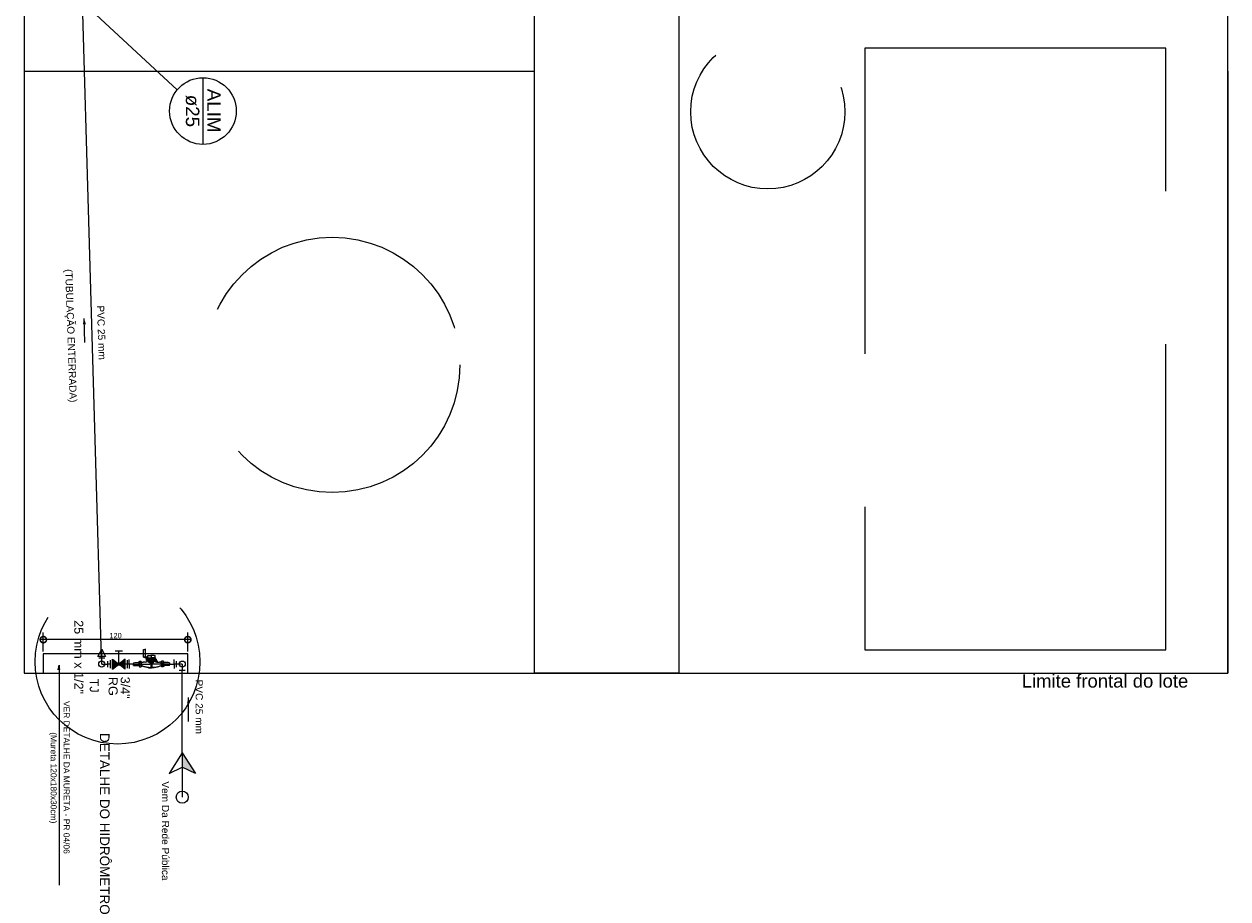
# Model space of a CAD drawing. Header units: millimetres. Extents: x -16331 to -10265, y -4113 to -3584.
# Tile 2 of 21: x -10327 to -10317, y -4113 to -4106. Entities that reach past the tile are written whole.
import ezdxf

# ---------------------------------------------------------------- set-up
doc = ezdxf.new("R2010")
doc.units = ezdxf.units.MM
doc.linetypes.add('DASHDOT', pattern=[2.54, 1.27, -0.635, 0, -0.635])
doc.linetypes.add('HIDDEN2', pattern=[0.47625, 0.3175, -0.15875])
for name, color, linetype in [('01 CONTORNO_dwg', 252, 'Continuous'), ('A-FLOR', 251, 'Continuous'), ('AF-Condutos', 4, 'Continuous'), ('AL-Condutos', 3, 'Continuous'), ('CV-Indicação coluna', 7, 'Continuous'), ('P-PIPE-IDEN', 7, 'Continuous'), ('Simbolos', 7, 'Continuous'), ('Simbolos conexões', 5, 'Continuous'), ('Simbolos_int', 8, 'Continuous'), ('TEXT', 7, 'Continuous'), ('Textos', 7, 'Continuous'), ('TQ-Conexões', 9, 'Continuous')]:
    doc.layers.add(name, color=color, linetype=linetype)
doc.styles.add('Arial', font='arial.ttf', dxfattribs={"height": 100})
doc.styles.add('Arial_4', font='arial.ttf', dxfattribs={"width": 0.8, "height": 0.044})
doc.styles.add('Arial_5', font='arial.ttf', dxfattribs={"height": 0.0825})
doc.styles.add('Arial_9', font='arial.ttf', dxfattribs={"height": 0.0625})
doc.dimstyles.new('COTAS', dxfattribs={"dimscale": 0.3048, "dimtxt": 0.044, "dimasz": 0.341207, "dimexe": 0.19685, "dimexo": 0.0625, "dimgap": 0.032808, "dimtad": 1, "dimdec": 0, "dimlfac": 100, "dimzin": 0, "dimdsep": 46, "dimtxsty": 'Arial_4', "dimblk1": 'DOTSMALL', "dimblk2": 'DOTSMALL', "dimsah": 1, "dimcen": 0.09, "dimdle": 0.065617, "dimazin": 0, "dimtfac": 1, "dimtdec": 0, "dimtix": 1, "dimtmove": 0, "dimatfit": 3, "dimfxl": 0.328084, "dimfxlon": 1, "dimtvp": 1, "dimtfill": 1, "dimtolj": 1, "dimtzin": 0, "dimarcsym": 2})

# ---------------------------------------------------------------- blocks, each defined once
blk = doc.blocks.new('Anotacao_Coluna - Coluna-1332778-9 COBERTURA')
at = {"layer": 'P-PIPE-IDEN'}
blk.add_line((-0.0062, 0), (0.0062, 0), dxfattribs=at)
blk.add_circle((0, 0), 0.0062, dxfattribs=at)
blk = doc.blocks.new('_DotSmall')
at = {"color": 0, "linetype": 'ByBlock', "const_width": 0.5}
blk.add_lwpolyline([(-0.0625, 0, 1), (0.0625, 0, 1)], format="xyb", close=True, dxfattribs=at)
blk = doc.blocks.new('*D175')
at = {"color": 0, "lineweight": -2, "ltscale": 2, "transparency": 16777216}
for p, q in [((-10327.109, -4110.906), (-10327.109, -4110.747)), ((-10325.909, -4110.906), (-10325.909, -4110.747)), ((-10325.889, -4110.807), (-10327.129, -4110.807))]:
    blk.add_line(p, q, dxfattribs=at)
at = {"layer": 'Defpoints', "color": 0, "ltscale": 2, "transparency": 16777216}
for p in [(-10327.109, -4110.807), (-10327.109, -4110.925), (-10325.909, -4110.925)]:
    blk.add_point(p, dxfattribs=at)
at = {"color": 0, "lineweight": -2, "ltscale": 2, "transparency": 16777216, "xscale": 0.104, "yscale": 0.104, "zscale": 0.104, "rotation": 180}
blk.add_blockref('_DotSmall', (-10327.109, -4110.807), dxfattribs=at)
at = {"color": 0, "lineweight": -2, "ltscale": 2, "transparency": 16777216, "xscale": 0.104, "yscale": 0.104, "zscale": 0.104}
blk.add_blockref('_DotSmall', (-10325.909, -4110.807), dxfattribs=at)
at = {"color": 0, "ltscale": 2, "transparency": 16777216, "insert": (-10326.509, -4110.774), "char_height": 0.044, "attachment_point": 5, "style": 'Arial_4', "bg_fill": 3, "box_fill_scale": 1.1, "bg_fill_color": 256, "bg_fill_true_color": 13158600, "bg_fill_transparency": 0}
blk.add_mtext('\\A1;120', dxfattribs=at)
blk = doc.blocks.new('t2')
at = {"layer": '01 CONTORNO_dwg'}
for p, q in [((-10224.155, -4132.975), (-10224.155, -4116.552)), ((-10234.155, -4127.975), (-10234.155, -4132.975)), ((-10224.155, -4127.975), (-10224.155, -4132.975)), ((-10234.155, -4132.975), (-10224.155, -4132.975))]:
    blk.add_line(p, q, dxfattribs=at)
at = {"layer": 'A-FLOR'}
for p, q in [((-10234.155, -4127.475), (-10234.155, -4127.975)), ((-10229.915, -4132.975), (-10229.915, -4127.475)), ((-10228.715, -4127.475), (-10228.715, -4132.975)), ((-10234.155, -4127.975), (-10229.915, -4127.975)), ((-10228.715, -4132.975), (-10229.915, -4132.975))]:
    blk.add_line(p, q, dxfattribs=at)

msp = doc.modelspace()

# ---------------------------------------------------------------- hatches: boundary and pattern name
at = {"layer": 'AF-Condutos'}
msp.add_hatch(color=256, dxfattribs=at).paths.add_polyline_path([(-10326.491, -4111.001), (-10326.49, -4111), (-10326.489, -4111), (-10326.488, -4110.999), (-10326.487, -4110.999), (-10326.486, -4110.998), (-10326.485, -4110.998), (-10326.484, -4110.998), (-10326.483, -4110.997), (-10326.482, -4110.997), (-10326.481, -4110.997), (-10326.479, -4110.998), (-10326.478, -4110.998), (-10326.477, -4110.998), (-10326.476, -4110.999), (-10326.475, -4110.999), (-10326.474, -4111), (-10326.474, -4111), (-10326.473, -4111.001), (-10326.472, -4111.002), (-10326.471, -4111.003), (-10326.471, -4111.004), (-10326.47, -4111.005), (-10326.47, -4111.006), (-10326.47, -4111.007), (-10326.469, -4111.008), (-10326.469, -4111.009), (-10326.469, -4111.01), (-10326.469, -4111.011), (-10326.469, -4111.012), (-10326.47, -4111.013), (-10326.47, -4111.014), (-10326.47, -4111.015), (-10326.471, -4111.016), (-10326.471, -4111.017), (-10326.472, -4111.018), (-10326.473, -4111.019), (-10326.474, -4111.02), (-10326.474, -4111.02), (-10326.475, -4111.021), (-10326.476, -4111.021), (-10326.477, -4111.022), (-10326.478, -4111.022), (-10326.479, -4111.022), (-10326.481, -4111.022), (-10326.482, -4111.022), (-10326.483, -4111.022), (-10326.484, -4111.022), (-10326.485, -4111.022), (-10326.486, -4111.022), (-10326.487, -4111.021), (-10326.488, -4111.021), (-10326.489, -4111.02), (-10326.49, -4111.02), (-10326.491, -4111.019), (-10326.491, -4111.018), (-10326.492, -4111.017), (-10326.492, -4111.016), (-10326.493, -4111.015), (-10326.493, -4111.014), (-10326.494, -4111.013), (-10326.494, -4111.012), (-10326.494, -4111.011), (-10326.494, -4111.01), (-10326.494, -4111.009), (-10326.494, -4111.008), (-10326.494, -4111.007), (-10326.493, -4111.006), (-10326.493, -4111.005), (-10326.492, -4111.004), (-10326.492, -4111.003), (-10326.491, -4111.002)])
at = {"layer": 'CV-Indicação coluna'}
msp.add_hatch(color=256, dxfattribs=at).paths.add_polyline_path([(-10326.977, -4111.019), (-10326.967, -4111.057), (-10326.987, -4111.057)])
at = {"layer": 'P-PIPE-IDEN'}
for points in [[(-10326.77, -4108.139), (-10326.781, -4108.188), (-10326.755, -4108.187)], [(-10325.903, -4111.288), (-10325.89, -4111.337), (-10325.916, -4111.337)]]:
    msp.add_hatch(color=256, dxfattribs=at).paths.add_polyline_path(points)
at = {"layer": 'Simbolos', "linetype": 'Continuous'}
for points in [[(-10326.482, -4111.01), (-10326.534, -4111.052), (-10326.534, -4110.968)], [(-10326.429, -4111.052), (-10326.429, -4110.968), (-10326.482, -4111.01)], [(-10326.205, -4111.034), (-10326.217, -4111.034), (-10326.217, -4111.013), (-10326.205, -4111.013), (-10326.205, -4111.034)], [(-10325.955, -4111.746), (-10325.846, -4111.92), (-10325.955, -4111.866), (-10325.955, -4111.746)]]:
    msp.add_hatch(color=256, dxfattribs=at).paths.add_polyline_path(points)

# ---------------------------------------------------------------- linework, layer by layer
msp.add_line((-10326.977, -4111.085), (-10326.977, -4112.847))
msp.add_lwpolyline([(-10325.909, -4110.925), (-10327.109, -4110.925), (-10327.109, -4111.085), (-10325.909, -4111.085)], close=True)
msp.add_circle((-10325.955, -4112.116), 0.0502)
at = {"layer": 'AF-Condutos'}
msp.add_circle((-10326.482, -4111.01), 0.0125, dxfattribs=at)
at = {"layer": 'AL-Condutos'}
for p, q in [((-10326.552, -4111.01), (-10326.574, -4111.01)), ((-10326.395, -4111.01), (-10326.476, -4111.01)), ((-10326.005, -4111.01), (-10326.022, -4111.01)), ((-10325.955, -4111.746), (-10325.955, -4111.06))]:
    msp.add_line(p, q, dxfattribs=at)
at = {"layer": 'CV-Indicação coluna'}
for p, q in [((-10326.784, -4105.512), (-10325.997, -4106.239)), ((-10326.987, -4111.057), (-10326.977, -4111.019)), ((-10326.977, -4111.019), (-10326.977, -4111.327))]:
    msp.add_line(p, q, dxfattribs=at)
at = {"layer": 'P-PIPE-IDEN'}
for points in [[(-10326.763, -4108.339), (-10326.77, -4108.139)], [(-10325.903, -4111.488), (-10325.903, -4111.288)]]:
    msp.add_lwpolyline(points, dxfattribs=at)
at = {"layer": 'Simbolos', "linetype": 'Continuous'}
for p, q in [((-10326.655, -4110.948), (-10326.624, -4110.885)), ((-10326.624, -4111.01), (-10326.624, -4110.885)), ((-10326.624, -4110.885), (-10326.593, -4110.948)), ((-10326.593, -4110.948), (-10326.655, -4110.948)), ((-10326.599, -4110.96), (-10326.649, -4110.96)), ((-10326.624, -4111.01), (-10326.624, -4110.96)), ((-10326.574, -4111.035), (-10326.574, -4110.985)), ((-10326.005, -4110.985), (-10326.005, -4111.035)), ((-10326.624, -4111.01), (-10326.574, -4111.01)), ((-10325.955, -4111.01), (-10326.005, -4111.01)), ((-10325.98, -4111.06), (-10325.93, -4111.06)), ((-10325.955, -4111.01), (-10325.955, -4111.06))]:
    msp.add_line(p, q, dxfattribs=at)
at = {"layer": 'Simbolos'}
for p, q in [((-10326.534, -4111.052), (-10326.534, -4110.968)), ((-10326.534, -4110.968), (-10326.482, -4111.01)), ((-10326.513, -4110.9), (-10326.45, -4110.9)), ((-10326.482, -4111.01), (-10326.482, -4110.9)), ((-10326.429, -4110.968), (-10326.482, -4111.01)), ((-10326.429, -4111.052), (-10326.429, -4110.968)), ((-10326.395, -4111.01), (-10326.395, -4110.972)), ((-10326.022, -4111.01), (-10326.022, -4110.972)), ((-10326.534, -4111.052), (-10326.482, -4111.01)), ((-10326.429, -4111.052), (-10326.482, -4111.01)), ((-10326.361, -4111.01), (-10326.395, -4111.01)), ((-10326.395, -4111.01), (-10326.395, -4111.048)), ((-10326.061, -4111.01), (-10326.022, -4111.01)), ((-10326.022, -4111.01), (-10326.022, -4111.048)), ((-10325.955, -4111.746), (-10326.064, -4111.92)), ((-10325.955, -4111.746), (-10325.846, -4111.92)), ((-10325.955, -4111.746), (-10325.955, -4111.866)), ((-10326.064, -4111.92), (-10325.955, -4111.866)), ((-10325.846, -4111.92), (-10325.955, -4111.866)), ((-10325.955, -4111.866), (-10325.955, -4112.116))]:
    msp.add_line(p, q, dxfattribs=at)
msp.add_lwpolyline([(-10326.205, -4111.013), (-10326.217, -4111.013), (-10326.217, -4111.034), (-10326.205, -4111.034), (-10326.205, -4111.013)], dxfattribs=at)
at = {"layer": 'Simbolos', "linetype": 'Continuous'}
for centre in [(-10326.624, -4111.01), (-10326.624, -4111.01), (-10326.624, -4111.01), (-10326.624, -4111.01), (-10325.955, -4111.01), (-10325.955, -4111.01)]:
    msp.add_circle(centre, 0.025, dxfattribs=at)
at = {"layer": 'Simbolos conexões'}
for p, q in [((-10326.277, -4110.953), (-10326.277, -4110.888)), ((-10326.277, -4110.888), (-10326.265, -4110.888)), ((-10326.261, -4110.886), (-10326.265, -4110.888)), ((-10326.261, -4110.949), (-10326.261, -4110.886)), ((-10326.361, -4110.999), (-10326.35, -4110.997)), ((-10326.361, -4110.999), (-10326.361, -4111.01)), ((-10326.35, -4110.997), (-10326.312, -4110.997)), ((-10326.314, -4111.01), (-10326.314, -4110.997)), ((-10326.312, -4110.989), (-10326.31, -4110.989)), ((-10326.312, -4111.01), (-10326.312, -4110.989)), ((-10326.309, -4110.998), (-10326.309, -4110.987)), ((-10326.309, -4110.987), (-10326.296, -4110.987)), ((-10326.308, -4111), (-10326.309, -4110.998)), ((-10326.308, -4111), (-10326.309, -4111.002)), ((-10326.297, -4111), (-10326.308, -4111)), ((-10326.297, -4111), (-10326.296, -4110.998)), ((-10326.297, -4111), (-10326.296, -4111.002)), ((-10326.296, -4110.998), (-10326.296, -4110.987)), ((-10326.295, -4110.994), (-10326.281, -4110.994)), ((-10326.281, -4110.994), (-10326.279, -4110.994)), ((-10326.261, -4110.953), (-10326.277, -4110.953)), ((-10326.252, -4110.963), (-10326.277, -4110.953)), ((-10326.252, -4110.952), (-10326.261, -4110.946)), ((-10326.261, -4110.949), (-10326.261, -4110.953)), ((-10326.261, -4110.953), (-10326.252, -4110.963)), ((-10326.259, -4110.993), (-10326.245, -4110.989)), ((-10326.252, -4110.952), (-10326.245, -4110.952)), ((-10326.252, -4110.971), (-10326.252, -4110.952)), ((-10326.245, -4110.963), (-10326.252, -4110.971)), ((-10326.245, -4110.963), (-10326.252, -4110.963)), ((-10326.252, -4110.971), (-10326.211, -4110.971)), ((-10326.252, -4110.981), (-10326.252, -4110.971)), ((-10326.252, -4110.981), (-10326.211, -4110.981)), ((-10326.245, -4110.958), (-10326.245, -4110.952)), ((-10326.245, -4110.963), (-10326.245, -4110.958)), ((-10326.245, -4110.958), (-10326.211, -4110.958)), ((-10326.245, -4110.963), (-10326.211, -4110.963)), ((-10326.245, -4110.983), (-10326.245, -4110.989)), ((-10326.245, -4110.983), (-10326.211, -4110.983)), ((-10326.241, -4110.958), (-10326.241, -4110.941)), ((-10326.239, -4110.989), (-10326.211, -4110.989)), ((-10326.235, -4110.94), (-10326.211, -4110.94)), ((-10326.234, -4110.993), (-10326.221, -4110.993)), ((-10326.23, -4110.938), (-10326.211, -4110.938)), ((-10326.226, -4111.001), (-10326.226, -4110.996)), ((-10326.226, -4110.996), (-10326.211, -4110.996)), ((-10326.221, -4110.996), (-10326.221, -4110.99)), ((-10326.221, -4110.99), (-10326.211, -4110.99)), ((-10326.191, -4110.938), (-10326.211, -4110.938)), ((-10326.187, -4110.94), (-10326.211, -4110.94)), ((-10326.177, -4110.958), (-10326.211, -4110.958)), ((-10326.177, -4110.963), (-10326.211, -4110.963)), ((-10326.169, -4110.971), (-10326.211, -4110.971)), ((-10326.169, -4110.981), (-10326.211, -4110.981)), ((-10326.177, -4110.983), (-10326.211, -4110.983)), ((-10326.183, -4110.989), (-10326.211, -4110.989)), ((-10326.2, -4110.99), (-10326.211, -4110.99)), ((-10326.195, -4110.996), (-10326.211, -4110.996)), ((-10326.2, -4110.996), (-10326.2, -4110.99)), ((-10326.188, -4110.993), (-10326.2, -4110.993)), ((-10326.195, -4111.001), (-10326.195, -4110.996)), ((-10326.181, -4110.958), (-10326.181, -4110.941)), ((-10326.177, -4110.963), (-10326.177, -4110.958)), ((-10326.177, -4110.963), (-10326.169, -4110.971)), ((-10326.177, -4110.983), (-10326.177, -4110.989)), ((-10326.175, -4110.992), (-10326.173, -4110.997)), ((-10326.166, -4110.982), (-10326.173, -4110.99)), ((-10326.169, -4110.981), (-10326.169, -4110.971)), ((-10326.164, -4110.995), (-10326.168, -4110.997)), ((-10326.162, -4110.986), (-10326.166, -4110.982)), ((-10326.165, -4110.982), (-10326.166, -4110.983)), ((-10326.162, -4110.984), (-10326.165, -4110.982)), ((-10326.165, -4110.983), (-10326.164, -4110.982)), ((-10326.163, -4110.983), (-10326.164, -4110.984)), ((-10326.162, -4110.986), (-10326.164, -4110.99)), ((-10326.163, -4110.985), (-10326.162, -4110.984)), ((-10326.163, -4110.984), (-10326.163, -4110.984)), ((-10326.163, -4110.993), (-10326.143, -4110.994)), ((-10326.141, -4110.994), (-10326.143, -4110.994)), ((-10326.127, -4110.994), (-10326.141, -4110.994)), ((-10326.113, -4110.987), (-10326.126, -4110.987)), ((-10326.126, -4110.998), (-10326.126, -4110.987)), ((-10326.124, -4111), (-10326.126, -4110.998)), ((-10326.124, -4111), (-10326.126, -4111.002)), ((-10326.124, -4111), (-10326.114, -4111)), ((-10326.114, -4111), (-10326.113, -4110.998)), ((-10326.114, -4111), (-10326.113, -4111.002)), ((-10326.113, -4110.998), (-10326.113, -4110.987)), ((-10326.109, -4110.989), (-10326.112, -4110.989)), ((-10326.109, -4111.01), (-10326.109, -4110.989)), ((-10326.071, -4110.997), (-10326.109, -4110.997)), ((-10326.107, -4111.01), (-10326.107, -4110.997)), ((-10326.061, -4110.999), (-10326.071, -4110.997)), ((-10326.061, -4110.999), (-10326.061, -4111.01)), ((-10326.361, -4111.021), (-10326.361, -4111.01)), ((-10326.361, -4111.021), (-10326.35, -4111.023)), ((-10326.35, -4111.023), (-10326.312, -4111.023)), ((-10326.314, -4111.01), (-10326.314, -4111.023)), ((-10326.312, -4111.01), (-10326.312, -4111.031)), ((-10326.312, -4111.031), (-10326.31, -4111.031)), ((-10326.309, -4111.01), (-10326.309, -4111.002)), ((-10326.309, -4111.01), (-10326.309, -4111.018)), ((-10326.308, -4111.02), (-10326.309, -4111.018)), ((-10326.308, -4111.02), (-10326.309, -4111.022)), ((-10326.309, -4111.022), (-10326.309, -4111.033)), ((-10326.309, -4111.033), (-10326.296, -4111.033)), ((-10326.297, -4111.02), (-10326.308, -4111.02)), ((-10326.297, -4111.02), (-10326.296, -4111.018)), ((-10326.297, -4111.02), (-10326.296, -4111.022)), ((-10326.296, -4111.01), (-10326.296, -4111.002)), ((-10326.296, -4111.01), (-10326.296, -4111.018)), ((-10326.296, -4111.022), (-10326.296, -4111.033)), ((-10326.295, -4111.026), (-10326.287, -4111.026)), ((-10326.293, -4111.01), (-10326.293, -4111.001)), ((-10326.293, -4111.01), (-10326.293, -4111.019)), ((-10326.234, -4111.039), (-10326.234, -4111.041)), ((-10326.234, -4111.039), (-10326.211, -4111.039)), ((-10326.234, -4111.041), (-10326.211, -4111.041)), ((-10326.226, -4111.001), (-10326.211, -4111.001)), ((-10326.222, -4111.008), (-10326.215, -4111.005)), ((-10326.222, -4111.008), (-10326.215, -4111.012)), ((-10326.215, -4111.007), (-10326.215, -4111.005)), ((-10326.211, -4111.007), (-10326.215, -4111.007)), ((-10326.211, -4111.01), (-10326.215, -4111.01)), ((-10326.211, -4111.01), (-10326.215, -4111.01)), ((-10326.215, -4111.01), (-10326.215, -4111.012)), ((-10326.208, -4111.014), (-10326.214, -4111.014)), ((-10326.214, -4111.014), (-10326.214, -4111.015)), ((-10326.209, -4111.015), (-10326.214, -4111.015)), ((-10326.195, -4111.001), (-10326.211, -4111.001)), ((-10326.199, -4111.007), (-10326.211, -4111.007)), ((-10326.211, -4111.007), (-10326.206, -4111.007)), ((-10326.199, -4111.01), (-10326.211, -4111.01)), ((-10326.211, -4111.01), (-10326.206, -4111.01)), ((-10326.211, -4111.01), (-10326.204, -4111.01)), ((-10326.188, -4111.039), (-10326.211, -4111.039)), ((-10326.188, -4111.041), (-10326.211, -4111.041)), ((-10326.209, -4111.015), (-10326.209, -4111.021)), ((-10326.208, -4111.014), (-10326.208, -4111.021)), ((-10326.208, -4111.021), (-10326.208, -4111.022)), ((-10326.208, -4111.032), (-10326.208, -4111.033)), ((-10326.188, -4111.039), (-10326.188, -4111.041)), ((-10326.127, -4111.026), (-10326.134, -4111.026)), ((-10326.129, -4111.01), (-10326.129, -4111.001)), ((-10326.129, -4111.01), (-10326.129, -4111.019)), ((-10326.126, -4111.01), (-10326.126, -4111.002)), ((-10326.126, -4111.01), (-10326.126, -4111.018)), ((-10326.124, -4111.02), (-10326.126, -4111.018)), ((-10326.124, -4111.02), (-10326.126, -4111.022)), ((-10326.126, -4111.022), (-10326.126, -4111.033)), ((-10326.113, -4111.033), (-10326.126, -4111.033)), ((-10326.124, -4111.02), (-10326.114, -4111.02)), ((-10326.114, -4111.02), (-10326.113, -4111.018)), ((-10326.114, -4111.02), (-10326.113, -4111.022)), ((-10326.113, -4111.01), (-10326.113, -4111.002)), ((-10326.113, -4111.01), (-10326.113, -4111.018)), ((-10326.113, -4111.022), (-10326.113, -4111.033)), ((-10326.109, -4111.031), (-10326.112, -4111.031)), ((-10326.109, -4111.01), (-10326.109, -4111.031)), ((-10326.071, -4111.023), (-10326.109, -4111.023)), ((-10326.107, -4111.01), (-10326.107, -4111.023)), ((-10326.061, -4111.021), (-10326.071, -4111.023)), ((-10326.061, -4111.021), (-10326.061, -4111.01))]:
    msp.add_line(p, q, dxfattribs=at)
at = {"layer": 'Simbolos conexões', "linetype": 'DASHDOT'}
for p, q in [((-10326.211, -4111.01), (-10326.211, -4110.934)), ((-10326.361, -4111.01), (-10326.224, -4111.01)), ((-10326.061, -4111.01), (-10326.197, -4111.01))]:
    msp.add_line(p, q, dxfattribs=at)
at = {"layer": 'Simbolos conexões'}
for points in [[(-10326.259, -4110.993), (-10326.261, -4110.993), (-10326.263, -4110.994), (-10326.266, -4110.994), (-10326.268, -4110.994), (-10326.27, -4110.994), (-10326.273, -4110.994), (-10326.275, -4110.994), (-10326.277, -4110.994), (-10326.28, -4110.994)], [(-10326.247, -4110.981), (-10326.246, -4110.981), (-10326.246, -4110.981), (-10326.246, -4110.981), (-10326.246, -4110.981), (-10326.245, -4110.982), (-10326.245, -4110.982), (-10326.245, -4110.982), (-10326.245, -4110.983), (-10326.245, -4110.983)], [(-10326.241, -4110.941), (-10326.24, -4110.94), (-10326.239, -4110.94), (-10326.238, -4110.939), (-10326.236, -4110.939), (-10326.235, -4110.938), (-10326.234, -4110.938), (-10326.233, -4110.938), (-10326.231, -4110.937), (-10326.23, -4110.937)], [(-10326.191, -4110.937), (-10326.19, -4110.937), (-10326.189, -4110.938), (-10326.188, -4110.938), (-10326.186, -4110.938), (-10326.185, -4110.939), (-10326.184, -4110.939), (-10326.183, -4110.94), (-10326.182, -4110.94), (-10326.181, -4110.941)], [(-10326.177, -4110.983), (-10326.177, -4110.983), (-10326.177, -4110.982), (-10326.177, -4110.982), (-10326.176, -4110.982), (-10326.176, -4110.981), (-10326.176, -4110.981), (-10326.175, -4110.981), (-10326.175, -4110.981), (-10326.175, -4110.981)], [(-10326.175, -4110.991), (-10326.175, -4110.991), (-10326.176, -4110.991), (-10326.176, -4110.991), (-10326.176, -4110.99), (-10326.176, -4110.99), (-10326.176, -4110.99), (-10326.177, -4110.99), (-10326.177, -4110.99), (-10326.177, -4110.989)], [(-10326.173, -4110.99), (-10326.173, -4110.99), (-10326.173, -4110.99), (-10326.173, -4110.991), (-10326.174, -4110.991), (-10326.174, -4110.991), (-10326.174, -4110.991), (-10326.175, -4110.991), (-10326.175, -4110.991), (-10326.175, -4110.991)], [(-10326.164, -4110.992), (-10326.164, -4110.991), (-10326.164, -4110.991), (-10326.164, -4110.991), (-10326.164, -4110.991), (-10326.164, -4110.991), (-10326.164, -4110.99), (-10326.164, -4110.99), (-10326.164, -4110.99), (-10326.164, -4110.99)], [(-10326.162, -4110.993), (-10326.163, -4110.993), (-10326.163, -4110.992), (-10326.163, -4110.992), (-10326.163, -4110.992), (-10326.163, -4110.992), (-10326.163, -4110.992), (-10326.164, -4110.992), (-10326.164, -4110.992), (-10326.164, -4110.992)], [(-10326.233, -4111.039), (-10326.239, -4111.039), (-10326.246, -4111.038), (-10326.252, -4111.037), (-10326.258, -4111.036), (-10326.264, -4111.034), (-10326.27, -4111.033), (-10326.276, -4111.031), (-10326.282, -4111.028), (-10326.287, -4111.026)], [(-10326.208, -4111.033), (-10326.208, -4111.033), (-10326.209, -4111.033), (-10326.21, -4111.033), (-10326.211, -4111.033), (-10326.211, -4111.032), (-10326.212, -4111.032), (-10326.212, -4111.032), (-10326.213, -4111.031), (-10326.213, -4111.031), (-10326.214, -4111.03), (-10326.214, -4111.029), (-10326.214, -4111.029), (-10326.215, -4111.028), (-10326.215, -4111.027), (-10326.215, -4111.027), (-10326.214, -4111.026), (-10326.214, -4111.025), (-10326.214, -4111.024), (-10326.214, -4111.024), (-10326.213, -4111.023), (-10326.213, -4111.023), (-10326.212, -4111.022), (-10326.211, -4111.022), (-10326.211, -4111.022), (-10326.21, -4111.021), (-10326.209, -4111.021), (-10326.209, -4111.021)], [(-10326.208, -4111.032), (-10326.208, -4111.032), (-10326.209, -4111.032), (-10326.21, -4111.032), (-10326.21, -4111.032), (-10326.211, -4111.031), (-10326.211, -4111.031), (-10326.212, -4111.031), (-10326.212, -4111.03), (-10326.213, -4111.03), (-10326.213, -4111.029), (-10326.213, -4111.029), (-10326.213, -4111.028), (-10326.214, -4111.027), (-10326.214, -4111.027), (-10326.213, -4111.026), (-10326.213, -4111.026), (-10326.213, -4111.025), (-10326.213, -4111.024), (-10326.212, -4111.024), (-10326.212, -4111.023), (-10326.211, -4111.023), (-10326.211, -4111.023), (-10326.21, -4111.022), (-10326.21, -4111.022), (-10326.209, -4111.022), (-10326.208, -4111.022), (-10326.208, -4111.022)], [(-10326.199, -4111.007), (-10326.198, -4111.007), (-10326.198, -4111.007), (-10326.198, -4111.007), (-10326.198, -4111.007), (-10326.198, -4111.007), (-10326.198, -4111.007), (-10326.198, -4111.007), (-10326.198, -4111.007), (-10326.198, -4111.007), (-10326.198, -4111.007), (-10326.197, -4111.008), (-10326.197, -4111.008), (-10326.197, -4111.008), (-10326.197, -4111.008), (-10326.197, -4111.008), (-10326.197, -4111.008), (-10326.197, -4111.008), (-10326.197, -4111.008), (-10326.197, -4111.008), (-10326.197, -4111.009), (-10326.197, -4111.009), (-10326.197, -4111.009), (-10326.197, -4111.009), (-10326.198, -4111.009), (-10326.198, -4111.009), (-10326.198, -4111.009), (-10326.198, -4111.009), (-10326.198, -4111.009), (-10326.198, -4111.009), (-10326.198, -4111.01), (-10326.198, -4111.01), (-10326.198, -4111.01), (-10326.198, -4111.01), (-10326.199, -4111.01)], [(-10326.134, -4111.026), (-10326.14, -4111.028), (-10326.146, -4111.031), (-10326.152, -4111.033), (-10326.158, -4111.034), (-10326.164, -4111.036), (-10326.17, -4111.037), (-10326.176, -4111.038), (-10326.182, -4111.039), (-10326.188, -4111.039)]]:
    msp.add_lwpolyline(points, dxfattribs=at)
at = {"layer": 'Simbolos_int'}
for p, q in [((-10326.552, -4111.044), (-10326.552, -4110.977)), ((-10326.411, -4111.044), (-10326.411, -4110.977))]:
    msp.add_line(p, q, dxfattribs=at)
at = {"layer": 'TQ-Conexões', "linetype": 'HIDDEN2', "ltscale": 8}
msp.add_lwpolyline([(-10317.786, -4105.893), (-10320.286, -4105.893), (-10320.286, -4110.893), (-10317.786, -4110.893)], close=True, dxfattribs=at)
for centre, radius in [((-10321.091, -4106.423), 0.64), ((-10324.709, -4108.525), 1.06)]:
    msp.add_circle(centre, radius, dxfattribs=at)
at = {"layer": 'TQ-Conexões', "color": 244, "linetype": 'HIDDEN2', "ltscale": 8, "true_color": 0x991b1e}
msp.add_circle((-10326.493, -4110.99), 0.684, dxfattribs=at)

# ---------------------------------------------------------------- block references
at = {"layer": 'CV-Indicação coluna', "xscale": 44.65990838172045, "yscale": 44.65990838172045, "zscale": 44.65990838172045, "rotation": 270}
msp.add_blockref('Anotacao_Coluna - Coluna-1332778-9 COBERTURA', (-10325.783, -4106.416), dxfattribs=at)

# ---------------------------------------------------------------- texts
at = {"insert": (-10318.29, -4111.207), "char_height": 0.11, "width": 2.40809, "attachment_point": 8, "line_spacing_factor": 0.6, "style": 'Arial'}
msp.add_mtext('Limite frontal do lote', dxfattribs=at)
at = {"layer": 'CV-Indicação coluna', "char_height": 0.1116, "attachment_point": 1, "rotation": 270, "style": 'Arial_9'}
for s, insert, width in [('ø25', (-10325.813, -4106.281), 0.32223), ('ALIM', (-10325.635, -4106.231), 0.53347)]:
    msp.add_mtext(s, dxfattribs=dict(at, insert=insert, width=width))
at = {"layer": 'P-PIPE-IDEN', "char_height": 0.06, "style": 'Arial_5'}
for s, insert, width, attachment_point, rotation in [('(TUBULAÇÃO ENTERRADA)', (-10326.868, -4107.728), 1.47801, 1, 271.9937), ('PVC 25 mm', (-10326.604, -4108.03), 0.49191, 1, 271.9937), ('PVC 25 mm', (-10325.845, -4111.139), 0.49191, 7, 270), ('Vem Da Rede Pública', (-10326.125, -4111.984), 1.13197, 7, 270)]:
    msp.add_mtext(s, dxfattribs=dict(at, insert=insert, width=width, attachment_point=attachment_point, rotation=rotation))
at = {"layer": 'TEXT', "style": 'Arial'}
msp.add_text('DETALHE DO HIDRÔMETRO', height=0.08, rotation=270, dxfattribs=at).set_placement((-10326.639, -4111.583))
at = {"layer": 'Textos', "style": 'Arial'}
msp.add_text('VER DETALHE DA MURETA - PR 04/06', height=0.05, rotation=270, dxfattribs=at).set_placement((-10326.941, -4111.317))
at = {"layer": 'Textos', "attachment_point": 2, "rotation": 270, "line_spacing_factor": 0.6, "style": 'Arial'}
for s, insert, char_height, width in [('25 mm x 1/2"', (-10326.777, -4110.952), 0.075, 1.22721), ('TJ', (-10326.648, -4111.189), 0.075, 0.23289), ('RG', (-10326.492, -4111.195), 0.075, 0.23289), ('3/4"', (-10326.391, -4111.206), 0.075, 1.22721), ('(Mureta 120x180x30cm)', (-10326.998, -4111.955), 0.05, 1.22721)]:
    msp.add_mtext(s, dxfattribs=dict(at, insert=insert, char_height=char_height, width=width))

# ---------------------------------------------------------------- next in the draw order: dimensions: what is measured, and where the dimension line sits
at = {"ltscale": 2}
dim = msp.add_linear_dim(base=(-10327.109, -4110.807), p1=(-10325.909, -4110.925), p2=(-10327.109, -4110.925), angle=180, dimstyle='COTAS', override={"dimpost": '<>'}, dxfattribs=at)
dim.commit()
dim.dimension.update_dxf_attribs({"geometry": '*D175', "text_midpoint": (-10326.509, -4110.774)})

# ---------------------------------------------------------------- next in the draw order: linework, layer by layer
at = {"layer": 'AL-Condutos'}
msp.add_line((-10326.625, -4110.96), (-10326.784, -4105.512), dxfattribs=at)

# ---------------------------------------------------------------- next in the draw order: block references
msp.add_blockref('t2', (-93.114, 21.89))

doc.saveas('drawing.dxf')
